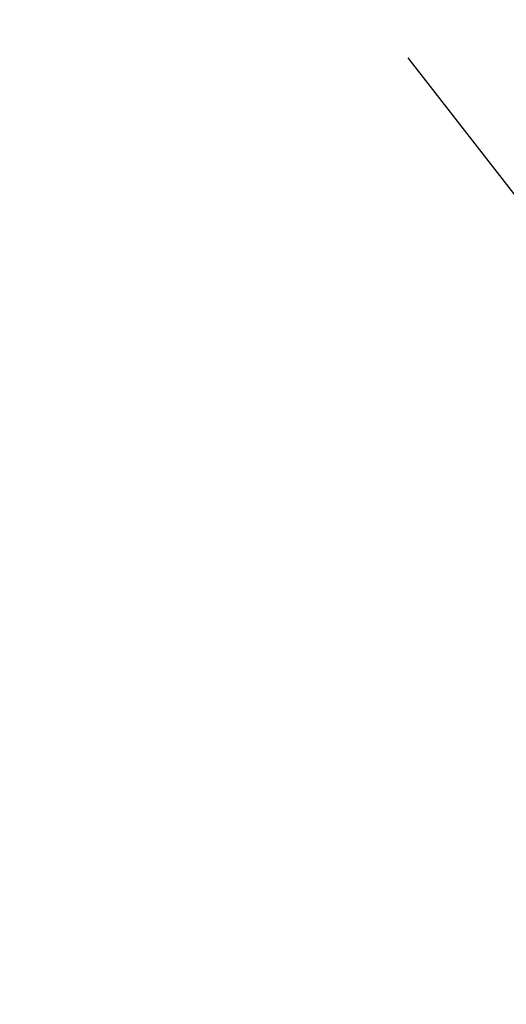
# Model space of a CAD drawing. Extents: x 10527 to 38813, y 13847 to 37526.
# Tile 207 of 256: x 35319.678 to 35319.884, y 36449.327 to 36449.745. Entities that reach past the tile are written whole.
import ezdxf

# ---------------------------------------------------------------- set-up
doc = ezdxf.new("R2010")
doc.units = 0
doc.header["$LTSCALE"] = 0.5
doc.header["$MEASUREMENT"] = 0
doc.linetypes.add('Д_ТРОТ_ТРУБА', pattern=[3, 1.5, -1.5])
doc.layers.add('(025) Дорога', color=7, linetype='Continuous')
doc.layers.add('.', color=7, linetype='Continuous', lineweight=15)

# ---------------------------------------------------------------- blocks, each defined once
blk = doc.blocks.new('gergrgrre')
at = {"layer": '(025) Дорога', "linetype": 'Д_ТРОТ_ТРУБА', "flags": 128}
blk.add_lwpolyline([(360034.85868, 4200791.39214), (360036.73252, 4200790.50116), (360038.76123, 4200786.5526), (360042.50112, 4200778.43328), (360055.49158, 4200753.98786), (360078.80293, 4200711.41078), (360116.36904, 4200649.91548), (360150.8, 4200586.24), (360165.68243, 4200563.025), (360179.515, 4200545.24), (360209.98925, 4200509.4609), (360265.27, 4200443.63), (360306.02616, 4200398.77813), (360384.56482, 4200319.74008), (360425.36654, 4200280.59219), (360454.08745, 4200253.7751), (360461.59627, 4200243.16731), (360473.35616, 4200225.78194), (360486.07235, 4200211.83315), (360495.23317, 4200201.29455)], dxfattribs=at)

msp = doc.modelspace()

# ---------------------------------------------------------------- hatches: boundary and pattern name
at = {"layer": '.', "ltscale": 0.149071}
h = msp.add_hatch(color=256, dxfattribs=at)
h.dxf.hatch_style = 1
h.set_gradient(color1=(255, 255, 255), tint=1)
h.paths.add_polyline_path([(35043.29711, 36082.01318), (36343.29711, 36082.01318), (36343.29711, 37217.01318), (35043.29711, 37217.01318)])
h.paths.add_polyline_path([(35058.29711, 37202.01318), (36328.29711, 37202.01318), (36328.29711, 36097.01318), (35058.29711, 36097.01318)], flags=16)

# ---------------------------------------------------------------- block references
at = {"linetype": 'Continuous'}
msp.add_blockref('gergrgrre', (-324846.94365, -4164111.8779), dxfattribs=at)

doc.saveas('drawing.dxf')
